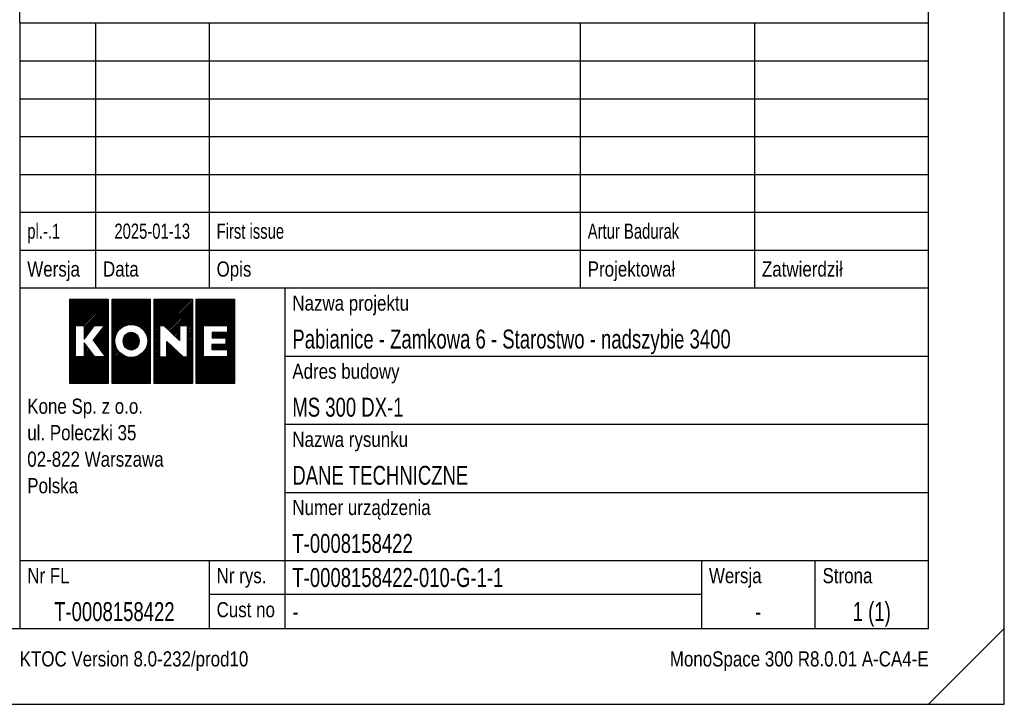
# Model space of a CAD drawing. Header units: millimetres. Extents: x 0 to 420, y 0 to 297.
# Tile 3 of 6: x 290 to 420, y 0 to 90. Entities that reach past the tile are written whole.
import ezdxf
from ezdxf.enums import TextEntityAlignment as Align

# ---------------------------------------------------------------- set-up
doc = ezdxf.new("R2010")
doc.units = ezdxf.units.MM
doc.header["$LTSCALE"] = 0.4
for name, color, linetype in [('CONT_50', 5, 'Continuous'), ('SHEET', 1, 'Continuous'), ('TEXT_35', 2, 'Continuous')]:
    doc.layers.add(name, color=color, linetype=linetype)
doc.styles.add('Text0.7_Arial', font='arial.ttf', dxfattribs={"width": 0.7})

# ---------------------------------------------------------------- blocks, each defined once
blk = doc.blocks.new('Border')
at = {"layer": 'CONT_50', "linetype": 'Continuous'}
blk.add_lwpolyline([(410, 10), (410, 287), (10, 287), (10, 10)], close=True, dxfattribs=at)
at = {"layer": 'SHEET', "linetype": 'Continuous'}
for p, q in [((290, 55), (410, 55)), ((290, 55), (290, 39)), ((325, 55), (325, 10)), ((325, 46), (410, 46)), ((290, 39), (290, 29)), ((325, 37), (410, 37)), ((290, 29), (290, 19)), ((325, 28), (410, 28)), ((290, 19), (410, 19)), ((290, 19), (290, 10)), ((315, 19), (315, 10)), ((380, 19), (380, 10)), ((395, 19), (395, 10)), ((380, 14.5), (315, 14.5)), ((420, 10), (410, 0))]:
    blk.add_line(p, q, dxfattribs=at)
blk.add_lwpolyline([(420, 0), (420, 297), (0, 297), (0, 0)], close=True, dxfattribs=at)
blk = doc.blocks.new('KONE-logo')
at = {"layer": 'SHEET'}
for p, q in [((-14.48, 1.99), (-9.06, 7.41)), ((-14.48, 2.25), (-9.32, 7.41)), ((-14.48, 2.52), (-9.59, 7.41)), ((-14.48, 2.79), (-9.86, 7.41)), ((-14.48, 3.06), (-10.13, 7.41)), ((-14.48, 3.33), (-10.4, 7.41)), ((-14.48, 3.6), (-10.67, 7.41)), ((-14.48, 3.86), (-10.94, 7.41)), ((-14.48, 4.13), (-11.2, 7.41)), ((-14.48, 4.4), (-11.47, 7.41)), ((-14.48, 4.67), (-11.74, 7.41)), ((-14.48, 4.94), (-12.01, 7.41)), ((-14.48, 5.21), (-12.28, 7.41)), ((-14.48, 5.48), (-12.55, 7.41)), ((-14.48, 5.74), (-12.81, 7.41)), ((-14.48, 6.01), (-13.08, 7.41)), ((-14.48, 6.28), (-13.35, 7.41)), ((-14.48, 6.55), (-13.62, 7.41)), ((-14.48, 6.82), (-13.89, 7.41)), ((-14.48, 7.09), (-14.16, 7.41)), ((-14.48, 7.35), (-14.43, 7.41)), ((-14.48, 7.41), (-7.76, 7.41)), ((-14.48, -7.41), (-14.48, 7.41)), ((-13.42, 2.78), (-8.79, 7.41)), ((-13.15, 2.78), (-8.52, 7.41)), ((-12.88, 2.78), (-8.25, 7.41)), ((-12.61, 2.78), (-7.98, 7.41)), ((-12.35, 2.78), (-7.76, 7.36)), ((-12.08, 2.78), (-7.76, 7.09)), ((-7.76, 7.41), (-7.76, -7.41)), ((-7.07, 1.08), (-0.73, 7.41)), ((-7.07, 1.35), (-1, 7.41)), ((-7.07, 1.61), (-1.27, 7.41)), ((-7.07, 1.88), (-1.54, 7.41)), ((-7.07, 2.15), (-1.81, 7.41)), ((-7.07, 2.42), (-2.08, 7.41)), ((-7.07, 2.69), (-2.34, 7.41)), ((-7.07, 2.96), (-2.61, 7.41)), ((-7.07, 3.23), (-2.88, 7.41)), ((-7.07, 3.49), (-3.15, 7.41)), ((-7.07, 3.76), (-3.42, 7.41)), ((-7.07, 4.03), (-3.69, 7.41)), ((-7.07, 4.3), (-3.95, 7.41)), ((-7.07, 4.57), (-4.22, 7.41)), ((-7.07, 4.84), (-4.49, 7.41)), ((-7.07, 5.1), (-4.76, 7.41)), ((-7.07, 5.37), (-5.03, 7.41)), ((-7.07, 5.64), (-5.3, 7.41)), ((-7.07, 5.91), (-5.57, 7.41)), ((-7.07, 6.18), (-5.83, 7.41)), ((-7.07, 6.45), (-6.1, 7.41)), ((-7.07, 6.72), (-6.37, 7.41)), ((-7.07, 6.98), (-6.64, 7.41)), ((-7.07, 7.25), (-6.91, 7.41)), ((-7.07, 7.41), (-0.35, 7.41)), ((-7.07, -7.41), (-7.07, 7.41)), ((-5.6, 2.27), (-0.46, 7.41)), ((-4.87, 2.74), (-0.35, 7.26)), ((-4.45, 2.89), (-0.35, 6.99)), ((-0.35, 7.41), (-0.35, -7.41)), ((0.35, 2.05), (5.71, 7.41)), ((0.35, 2.32), (5.44, 7.41)), ((0.35, 2.59), (5.17, 7.41)), ((0.35, 2.85), (4.91, 7.41)), ((0.35, 3.12), (4.64, 7.41)), ((0.35, 3.39), (4.37, 7.41)), ((0.35, 3.66), (4.1, 7.41)), ((0.35, 3.93), (3.83, 7.41)), ((0.35, 4.2), (3.56, 7.41)), ((0.35, 4.47), (3.29, 7.41)), ((0.35, 4.73), (3.03, 7.41)), ((0.35, 5), (2.76, 7.41)), ((0.35, 5.27), (2.49, 7.41)), ((0.35, 5.54), (2.22, 7.41)), ((0.35, 5.81), (1.95, 7.41)), ((0.35, 6.08), (1.68, 7.41)), ((0.35, 6.34), (1.41, 7.41)), ((0.35, 6.61), (1.15, 7.41)), ((0.35, 6.88), (0.88, 7.41)), ((0.35, 7.15), (0.61, 7.41)), ((0.35, 7.41), (7.07, 7.41)), ((0.35, -7.41), (0.35, 7.41)), ((1.32, 2.75), (5.98, 7.41)), ((1.59, 2.75), (6.25, 7.41)), ((1.86, 2.75), (6.52, 7.41)), ((2.11, 2.74), (6.78, 7.41)), ((2.25, 2.61), (7.05, 7.41)), ((2.39, 2.48), (7.07, 7.16)), ((7.07, 7.41), (7.07, -7.41)), ((7.76, 1.68), (13.5, 7.41)), ((7.76, 1.95), (13.23, 7.41)), ((7.76, 2.21), (12.96, 7.41)), ((7.76, 2.48), (12.69, 7.41)), ((7.76, 2.75), (12.42, 7.41)), ((7.76, 3.02), (12.15, 7.41)), ((7.76, 3.29), (11.89, 7.41)), ((7.76, 3.56), (11.62, 7.41)), ((7.76, 3.83), (11.35, 7.41)), ((7.76, 4.09), (11.08, 7.41)), ((7.76, 4.36), (10.81, 7.41)), ((7.76, 4.63), (10.54, 7.41)), ((7.76, 4.9), (10.27, 7.41)), ((7.76, 5.17), (10.01, 7.41)), ((7.76, 5.44), (9.74, 7.41)), ((7.76, 5.71), (9.47, 7.41)), ((7.76, 5.97), (9.2, 7.41)), ((7.76, 6.24), (8.93, 7.41)), ((7.76, 6.51), (8.66, 7.41)), ((7.76, 6.78), (8.4, 7.41)), ((7.76, 7.05), (8.13, 7.41)), ((7.76, 7.32), (7.86, 7.41)), ((7.76, 7.41), (14.48, 7.41)), ((7.76, -7.41), (7.76, 7.41)), ((9.13, 2.78), (13.77, 7.41)), ((9.4, 2.78), (14.03, 7.41)), ((9.67, 2.78), (14.3, 7.41)), ((9.94, 2.78), (14.48, 7.32)), ((10.21, 2.78), (14.48, 7.06)), ((14.48, 7.41), (14.48, -7.41)), ((-12.01, 2.58), (-7.76, 6.83)), ((-12.01, 2.31), (-7.76, 6.56)), ((-12.01, 2.04), (-7.76, 6.29)), ((-12.01, 1.77), (-7.76, 6.02)), ((-12.01, 1.5), (-7.76, 5.75)), ((-12.01, 1.23), (-7.76, 5.48)), ((-12.01, 0.97), (-7.76, 5.21)), ((-4.11, 2.96), (-0.35, 6.72)), ((-3.82, 2.98), (-0.35, 6.45)), ((-3.55, 2.98), (-0.35, 6.19)), ((-3.3, 2.96), (-0.35, 5.92)), ((-3.08, 2.92), (-0.35, 5.65)), ((-2.86, 2.87), (-0.35, 5.38)), ((2.52, 2.34), (7.07, 6.89)), ((2.66, 2.21), (7.07, 6.62)), ((2.79, 2.08), (7.07, 6.35)), ((2.93, 1.95), (7.07, 6.08)), ((3.07, 1.81), (7.07, 5.82)), ((3.2, 1.68), (7.07, 5.55)), ((3.34, 1.55), (7.07, 5.28)), ((10.48, 2.78), (14.48, 6.79)), ((10.74, 2.78), (14.48, 6.52)), ((11.01, 2.78), (14.48, 6.25)), ((11.28, 2.78), (14.48, 5.98)), ((11.55, 2.78), (14.48, 5.71)), ((11.82, 2.78), (14.48, 5.44)), ((-9.93, 2.78), (-7.76, 4.95)), ((-9.66, 2.78), (-7.76, 4.68)), ((-9.39, 2.78), (-7.76, 4.41)), ((-9.12, 2.78), (-7.76, 4.14)), ((-8.86, 2.78), (-7.76, 3.87)), ((-8.59, 2.78), (-7.76, 3.6)), ((-2.66, 2.8), (-0.35, 5.11)), ((-2.47, 2.72), (-0.35, 4.84)), ((-2.3, 2.63), (-0.35, 4.58)), ((-2.13, 2.53), (-0.35, 4.31)), ((-1.97, 2.42), (-0.35, 4.04)), ((-1.82, 2.3), (-0.35, 3.77)), ((-1.68, 2.17), (-0.35, 3.5)), ((4.81, 2.75), (7.07, 5.01)), ((5.08, 2.75), (7.07, 4.74)), ((5.35, 2.75), (7.07, 4.47)), ((5.62, 2.75), (7.07, 4.2)), ((5.89, 2.75), (7.07, 3.94)), ((6.15, 2.75), (7.07, 3.67)), ((12.09, 2.78), (14.48, 5.18)), ((12.35, 2.78), (14.48, 4.91)), ((12.62, 2.78), (14.48, 4.64)), ((12.89, 2.78), (14.48, 4.37)), ((13.16, 2.78), (14.48, 4.1)), ((13.25, 2.6), (14.48, 3.83)), ((13.25, 2.33), (14.48, 3.57)), ((-14.48, 1.72), (-13.5, 2.69)), ((-14.48, 1.45), (-13.5, 2.43)), ((-14.48, 1.18), (-13.5, 2.16)), ((-14.48, 0.91), (-13.5, 1.89)), ((-13.5, 2.78), (-12.01, 2.78)), ((-13.5, -2.73), (-13.5, 2.78)), ((-12.01, 0.41), (-10.18, 2.78)), ((-12.01, 2.78), (-12.01, 0.41)), ((-8.43, 2.78), (-10.41, 0.21)), ((-10.39, 0.17), (-7.76, 2.8)), ((-10.28, 0.02), (-7.76, 2.53)), ((-10.18, 2.78), (-8.43, 2.78)), ((-10.16, -0.14), (-7.76, 2.26)), ((-10.05, -0.29), (-7.76, 1.99)), ((-9.71, 1.12), (-7.76, 3.07)), ((-8.81, 2.29), (-7.76, 3.34)), ((-7.07, 0.81), (-5.89, 1.98)), ((-1.54, 2.04), (-0.35, 3.23)), ((-1.42, 1.89), (-0.35, 2.96)), ((-1.31, 1.74), (-0.35, 2.7)), ((-1.2, 1.57), (-0.35, 2.43)), ((-1.1, 1.4), (-0.35, 2.16)), ((-1.02, 1.22), (-0.35, 1.89)), ((0.35, 1.78), (1.25, 2.68)), ((0.35, 1.51), (1.25, 2.41)), ((0.35, 1.24), (1.25, 2.14)), ((0.35, 0.97), (1.25, 1.88)), ((1.25, 2.75), (1.25, -2.73)), ((2.1, 2.75), (1.25, 2.75)), ((4.8, 0.13), (2.1, 2.75)), ((3.47, 1.42), (4.8, 2.74)), ((3.61, 1.28), (4.8, 2.48)), ((3.75, 1.15), (4.8, 2.21)), ((3.88, 1.02), (4.8, 1.94)), ((4.8, 2.75), (4.8, 0.13)), ((6.22, 2.75), (4.8, 2.75)), ((6.22, 2.55), (7.07, 3.4)), ((6.22, 2.28), (7.07, 3.13)), ((6.22, 2.01), (7.07, 2.86)), ((6.22, -2.73), (6.22, 2.75)), ((6.22, 1.74), (7.07, 2.59)), ((6.22, 1.48), (7.07, 2.33)), ((6.22, 1.21), (7.07, 2.06)), ((6.22, 0.94), (7.07, 1.79)), ((7.76, 1.41), (9.02, 2.67)), ((7.76, 1.14), (9.02, 2.4)), ((7.76, 0.87), (9.02, 2.13)), ((7.76, 0.6), (9.02, 1.87)), ((9.02, 2.78), (13.25, 2.78)), ((9.02, -2.73), (9.02, 2.78)), ((12.34, 0.62), (14.48, 2.76)), ((12.61, 0.62), (14.48, 2.49)), ((12.88, 0.62), (14.48, 2.22)), ((12.94, 0.41), (14.48, 1.95)), ((13.25, 2.06), (14.48, 3.3)), ((13.25, 1.79), (14.48, 3.03)), ((13.25, 2.78), (13.25, 1.54)), ((-14.48, 0.64), (-13.5, 1.62)), ((-14.48, 0.37), (-13.5, 1.35)), ((-14.48, 0.11), (-13.5, 1.08)), ((-14.48, -0.16), (-13.5, 0.82)), ((-14.48, -0.43), (-13.5, 0.55)), ((-14.48, -0.7), (-13.5, 0.28)), ((-14.48, -0.97), (-13.5, 0.01)), ((-12.01, 0.7), (-11.04, 1.67)), ((-12.01, 0.43), (-11.95, 0.49)), ((-10.41, 0.21), (-8.25, -2.73)), ((-9.93, -0.45), (-7.76, 1.72)), ((-9.82, -0.6), (-7.76, 1.46)), ((-9.71, -0.76), (-7.76, 1.19)), ((-9.59, -0.91), (-7.76, 0.92)), ((-9.48, -1.06), (-7.76, 0.65)), ((-9.36, -1.22), (-7.76, 0.38)), ((-9.25, -1.37), (-7.76, 0.11)), ((-7.07, 0.54), (-6.36, 1.25)), ((-7.07, 0.27), (-6.5, 0.84)), ((-7.07, 0), (-6.57, 0.5)), ((-7.07, -0.27), (-6.6, 0.2)), ((-5.1, 0.09), (-3.58, 1.61)), ((-5.09, -0.17), (-3.36, 1.56)), ((-5.07, 0.39), (-3.85, 1.61)), ((-5.05, -0.39), (-3.16, 1.49)), ((-4.98, -0.6), (-2.99, 1.39)), ((-4.94, 0.79), (-4.22, 1.51)), ((-4.9, -0.78), (-2.84, 1.27)), ((-4.79, -0.94), (-2.71, 1.14)), ((-4.67, -1.09), (-2.6, 0.99)), ((-4.53, -1.22), (-2.5, 0.81)), ((-4.38, -1.33), (-2.42, 0.63)), ((-4.2, -1.42), (-2.36, 0.42)), ((-4, -1.49), (-2.32, 0.18)), ((-0.94, 1.03), (-0.35, 1.62)), ((-0.88, 0.82), (-0.35, 1.35)), ((-0.84, -0.48), (-0.35, 0.01)), ((-0.83, 0.6), (-0.35, 1.09)), ((-0.8, 0.36), (-0.35, 0.82)), ((-0.8, -0.17), (-0.35, 0.28)), ((-0.79, 0.11), (-0.35, 0.55)), ((0.35, 0.71), (1.25, 1.61)), ((0.35, 0.44), (1.25, 1.34)), ((0.35, 0.17), (1.25, 1.07)), ((0.35, -0.1), (1.25, 0.8)), ((0.35, -0.37), (1.25, 0.53)), ((0.35, -0.64), (1.25, 0.27)), ((4.02, 0.89), (4.8, 1.67)), ((4.16, 0.76), (4.8, 1.4)), ((4.29, 0.62), (4.8, 1.13)), ((4.43, 0.49), (4.8, 0.86)), ((4.56, 0.36), (4.8, 0.6)), ((4.7, 0.23), (4.8, 0.33)), ((6.22, 0.67), (7.07, 1.52)), ((6.22, 0.4), (7.07, 1.25)), ((6.22, 0.13), (7.07, 0.98)), ((6.22, -0.14), (7.07, 0.71)), ((6.22, -0.4), (7.07, 0.45)), ((6.22, -0.67), (7.07, 0.18)), ((7.76, 0.34), (9.02, 1.6)), ((7.76, 0.07), (9.02, 1.33)), ((7.76, -0.2), (9.02, 1.06)), ((7.76, -0.47), (9.02, 0.79)), ((7.76, -0.74), (9.02, 0.52)), ((7.76, -1.01), (9.02, 0.25)), ((10.54, 0.7), (11.39, 1.54)), ((10.54, 0.97), (11.12, 1.54)), ((10.54, 1.24), (10.85, 1.54)), ((10.54, 1.51), (10.58, 1.54)), ((10.54, 1.54), (10.54, 0.62)), ((13.25, 1.54), (10.54, 1.54)), ((10.54, 0.62), (12.94, 0.62)), ((10.73, 0.62), (11.66, 1.54)), ((11, 0.62), (11.92, 1.54)), ((11.27, 0.62), (12.19, 1.54)), ((11.54, 0.62), (12.46, 1.54)), ((11.8, 0.62), (12.73, 1.54)), ((12.07, 0.62), (13, 1.54)), ((12.16, -1.44), (14.48, 0.88)), ((12.43, -1.44), (14.48, 0.61)), ((12.7, -1.44), (14.48, 0.34)), ((12.94, 0.14), (14.48, 1.69)), ((12.94, -0.13), (14.48, 1.42)), ((12.94, -0.4), (14.48, 1.15)), ((12.94, 0.62), (12.94, -0.57)), ((12.97, -1.44), (14.48, 0.07)), ((-14.48, -1.24), (-13.5, -0.26)), ((-14.48, -1.51), (-13.5, -0.53)), ((-14.48, -1.77), (-13.5, -0.8)), ((-14.48, -2.04), (-13.5, -1.06)), ((-14.48, -2.31), (-13.5, -1.33)), ((-14.48, -2.58), (-13.5, -1.6)), ((-14.48, -5.26), (-10.9, -1.69)), ((-11.99, -0.23), (-11.99, -2.73)), ((-10.13, -2.73), (-11.99, -0.23)), ((-11.99, -0.35), (-11.93, -0.3)), ((-11.99, -0.62), (-11.82, -0.45)), ((-11.99, -0.89), (-11.71, -0.61)), ((-11.99, -1.16), (-11.59, -0.76)), ((-11.99, -1.42), (-11.48, -0.92)), ((-11.99, -1.69), (-11.36, -1.07)), ((-11.99, -1.96), (-11.25, -1.22)), ((-11.99, -2.23), (-11.13, -1.38)), ((-11.99, -2.5), (-11.02, -1.53)), ((-9.14, -1.53), (-7.76, -0.15)), ((-9.02, -1.68), (-7.76, -0.42)), ((-8.91, -1.84), (-7.76, -0.69)), ((-8.79, -1.99), (-7.76, -0.96)), ((-8.68, -2.15), (-7.76, -1.23)), ((-8.57, -2.3), (-7.76, -1.5)), ((-7.07, -0.53), (-6.6, -0.07)), ((-7.07, -0.8), (-6.58, -0.31)), ((-7.07, -1.07), (-6.54, -0.54)), ((-7.07, -1.34), (-6.48, -0.75)), ((-7.07, -1.61), (-6.41, -0.95)), ((-7.07, -1.88), (-6.34, -1.14)), ((-7.07, -2.14), (-6.25, -1.32)), ((-7.07, -2.41), (-6.15, -1.49)), ((-7.07, -2.68), (-6.04, -1.65)), ((-6.97, -7.41), (-0.35, -0.79)), ((-6.7, -7.41), (-0.35, -1.06)), ((-6.43, -7.41), (-0.35, -1.33)), ((-6.16, -7.41), (-0.35, -1.6)), ((-3.76, -1.52), (-2.32, -0.09)), ((-3.47, -1.5), (-2.38, -0.41)), ((-3.01, -1.31), (-2.6, -0.9)), ((-1.14, -1.32), (-0.35, -0.53)), ((-0.94, -0.85), (-0.35, -0.26)), ((0.35, -0.9), (1.25, 0)), ((0.35, -1.17), (1.25, -0.27)), ((0.35, -1.44), (1.25, -0.54)), ((0.35, -1.71), (1.25, -0.81)), ((0.35, -1.98), (1.25, -1.08)), ((0.35, -2.25), (1.25, -1.35)), ((0.35, -5.2), (4.1, -1.45)), ((0.35, -5.47), (4.24, -1.58)), ((0.35, -2.52), (1.25, -1.61)), ((0.35, -5.74), (4.38, -1.71)), ((2.59, -0.01), (2.59, 0)), ((2.59, 0), (5.45, -2.73)), ((2.59, -2.73), (2.59, 0)), ((2.59, -0.28), (2.73, -0.13)), ((2.59, -0.54), (2.87, -0.27)), ((2.59, -0.81), (3, -0.4)), ((2.59, -1.08), (3.14, -0.53)), ((2.59, -1.35), (3.28, -0.66)), ((2.59, -1.62), (3.42, -0.79)), ((2.59, -1.89), (3.55, -0.92)), ((2.59, -2.15), (3.69, -1.05)), ((2.59, -2.42), (3.83, -1.18)), ((2.59, -2.69), (3.96, -1.31)), ((6.22, -0.94), (7.07, -0.09)), ((6.22, -1.21), (7.07, -0.36)), ((6.22, -1.48), (7.07, -0.63)), ((6.22, -1.75), (7.07, -0.9)), ((6.22, -2.01), (7.07, -1.17)), ((6.22, -2.28), (7.07, -1.43)), ((6.22, -2.55), (7.07, -1.7)), ((7.76, -1.28), (9.02, -0.01)), ((7.76, -1.54), (9.02, -0.28)), ((7.76, -1.81), (9.02, -0.55)), ((7.76, -2.08), (9.02, -0.82)), ((7.76, -2.35), (9.02, -1.09)), ((7.76, -2.62), (9.02, -1.36)), ((7.76, -2.89), (9.02, -1.62)), ((8.61, -7.41), (14.48, -1.54)), ((10.52, -1.21), (11.16, -0.57)), ((10.52, -0.94), (10.89, -0.57)), ((10.52, -0.67), (10.62, -0.57)), ((10.52, -0.57), (10.52, -1.44)), ((12.94, -0.57), (10.52, -0.57)), ((10.52, -1.44), (13.25, -1.44)), ((10.55, -1.44), (11.43, -0.57)), ((10.82, -1.44), (11.69, -0.57)), ((11.09, -1.44), (11.96, -0.57)), ((11.36, -1.44), (12.23, -0.57)), ((11.62, -1.44), (12.5, -0.57)), ((11.89, -1.44), (12.77, -0.57)), ((13.23, -1.44), (14.48, -0.19)), ((13.25, -1.7), (14.48, -0.46)), ((13.25, -1.97), (14.48, -0.73)), ((13.25, -2.23), (14.48, -1)), ((13.25, -2.5), (14.48, -1.27)), ((13.25, -1.44), (13.25, -2.73)), ((-14.48, -5.53), (-10.79, -1.84)), ((-14.48, -2.85), (-13.5, -1.87)), ((-14.48, -5.8), (-10.68, -1.99)), ((-14.48, -3.12), (-13.5, -2.14)), ((-14.48, -6.07), (-10.56, -2.15)), ((-14.48, -6.34), (-10.45, -2.3)), ((-14.48, -3.38), (-13.5, -2.41)), ((-14.48, -6.61), (-10.33, -2.46)), ((-14.48, -6.87), (-10.22, -2.61)), ((-14.48, -3.65), (-13.5, -2.67)), ((-14.48, -7.41), (-9.8, -2.73)), ((-14.48, -7.14), (-10.07, -2.73)), ((-14.48, -5), (-12.21, -2.73)), ((-14.48, -4.73), (-12.48, -2.73)), ((-14.48, -4.46), (-12.75, -2.73)), ((-14.48, -4.19), (-13.02, -2.73)), ((-14.48, -3.92), (-13.29, -2.73)), ((-14.21, -7.41), (-9.53, -2.73)), ((-13.95, -7.41), (-9.26, -2.73)), ((-13.68, -7.41), (-8.99, -2.73)), ((-11.99, -2.73), (-13.5, -2.73)), ((-13.41, -7.41), (-8.72, -2.73)), ((-13.14, -7.41), (-8.46, -2.73)), ((-12.87, -7.41), (-7.76, -2.3)), ((-12.6, -7.41), (-7.76, -2.57)), ((-12.33, -7.41), (-7.76, -2.84)), ((-12.07, -7.41), (-7.76, -3.11)), ((-11.8, -7.41), (-7.76, -3.38)), ((-8.25, -2.73), (-10.13, -2.73)), ((-8.45, -2.46), (-7.76, -1.77)), ((-8.34, -2.61), (-7.76, -2.03)), ((-7.07, -2.95), (-5.92, -1.8)), ((-7.07, -3.22), (-5.79, -1.94)), ((-7.07, -3.49), (-5.65, -2.07)), ((-7.07, -3.76), (-5.51, -2.2)), ((-7.07, -4.02), (-5.36, -2.31)), ((-7.07, -4.29), (-5.19, -2.42)), ((-7.07, -7.25), (-2.3, -2.47)), ((-7.07, -4.56), (-5.02, -2.51)), ((-7.07, -4.83), (-4.84, -2.6)), ((-7.07, -5.1), (-4.64, -2.67)), ((-7.07, -6.98), (-2.77, -2.68)), ((-7.07, -5.37), (-4.44, -2.74)), ((-7.07, -6.71), (-3.14, -2.78)), ((-7.07, -5.63), (-4.22, -2.78)), ((-7.07, -6.44), (-3.45, -2.82)), ((-7.07, -5.9), (-3.98, -2.82)), ((-7.07, -6.17), (-3.73, -2.83)), ((-5.89, -7.41), (-0.35, -1.87)), ((-5.62, -7.41), (-0.35, -2.14)), ((-5.35, -7.41), (-0.35, -2.41)), ((-5.09, -7.41), (-0.35, -2.67)), ((-4.82, -7.41), (-0.35, -2.94)), ((-4.55, -7.41), (-0.35, -3.21)), ((0.35, -6.01), (4.51, -1.84)), ((0.35, -2.78), (1.25, -1.88)), ((0.35, -6.27), (4.65, -1.97)), ((0.35, -6.54), (4.79, -2.1)), ((0.35, -3.05), (1.25, -2.15)), ((0.35, -6.81), (4.93, -2.23)), ((0.35, -7.08), (5.06, -2.36)), ((0.35, -3.32), (1.25, -2.42)), ((0.35, -7.35), (5.2, -2.49)), ((0.35, -3.59), (1.25, -2.69)), ((0.35, -4.93), (2.55, -2.73)), ((0.35, -4.66), (2.28, -2.73)), ((0.35, -4.39), (2.01, -2.73)), ((0.35, -4.13), (1.75, -2.73)), ((0.35, -3.86), (1.48, -2.73)), ((0.55, -7.41), (5.34, -2.63)), ((0.82, -7.41), (5.5, -2.73)), ((1.09, -7.41), (5.77, -2.73)), ((1.25, -2.73), (2.59, -2.73)), ((1.36, -7.41), (6.04, -2.73)), ((1.63, -7.41), (7.07, -1.97)), ((1.89, -7.41), (7.07, -2.24)), ((2.16, -7.41), (7.07, -2.51)), ((2.43, -7.41), (7.07, -2.78)), ((2.7, -7.41), (7.07, -3.04)), ((2.97, -7.41), (7.07, -3.31)), ((5.45, -2.73), (6.22, -2.73)), ((7.76, -3.15), (9.02, -1.89)), ((7.76, -3.42), (9.02, -2.16)), ((7.76, -3.69), (9.02, -2.43)), ((7.76, -3.96), (9.02, -2.7)), ((7.76, -7.18), (12.22, -2.73)), ((7.76, -6.91), (11.95, -2.73)), ((7.76, -6.65), (11.68, -2.73)), ((7.76, -6.38), (11.41, -2.73)), ((7.76, -6.11), (11.14, -2.73)), ((7.76, -5.84), (10.87, -2.73)), ((7.76, -5.57), (10.61, -2.73)), ((7.76, -5.3), (10.34, -2.73)), ((7.76, -5.03), (10.07, -2.73)), ((7.76, -4.77), (9.8, -2.73)), ((7.76, -4.5), (9.53, -2.73)), ((7.76, -4.23), (9.26, -2.73)), ((7.8, -7.41), (12.49, -2.73)), ((8.07, -7.41), (12.75, -2.73)), ((8.34, -7.41), (13.02, -2.73)), ((8.88, -7.41), (14.48, -1.8)), ((13.25, -2.73), (9.02, -2.73)), ((9.14, -7.41), (14.48, -2.07)), ((9.41, -7.41), (14.48, -2.34)), ((9.68, -7.41), (14.48, -2.61)), ((9.95, -7.41), (14.48, -2.88)), ((10.22, -7.41), (14.48, -3.15)), ((10.49, -7.41), (14.48, -3.42)), ((-11.53, -7.41), (-7.76, -3.65)), ((-11.26, -7.41), (-7.76, -3.91)), ((-10.99, -7.41), (-7.76, -4.18)), ((-10.72, -7.41), (-7.76, -4.45)), ((-10.46, -7.41), (-7.76, -4.72)), ((-10.19, -7.41), (-7.76, -4.99)), ((-4.28, -7.41), (-0.35, -3.48)), ((-4.01, -7.41), (-0.35, -3.75)), ((-3.74, -7.41), (-0.35, -4.02)), ((-3.47, -7.41), (-0.35, -4.28)), ((-3.21, -7.41), (-0.35, -4.55)), ((-2.94, -7.41), (-0.35, -4.82)), ((-2.67, -7.41), (-0.35, -5.09)), ((3.24, -7.41), (7.07, -3.58)), ((3.51, -7.41), (7.07, -3.85)), ((3.77, -7.41), (7.07, -4.12)), ((4.04, -7.41), (7.07, -4.39)), ((4.31, -7.41), (7.07, -4.66)), ((4.58, -7.41), (7.07, -4.92)), ((4.85, -7.41), (7.07, -5.19)), ((10.75, -7.41), (14.48, -3.68)), ((11.02, -7.41), (14.48, -3.95)), ((11.29, -7.41), (14.48, -4.22)), ((11.56, -7.41), (14.48, -4.49)), ((11.83, -7.41), (14.48, -4.76)), ((12.1, -7.41), (14.48, -5.03)), ((-9.92, -7.41), (-7.76, -5.26)), ((-9.65, -7.41), (-7.76, -5.52)), ((-9.38, -7.41), (-7.76, -5.79)), ((-9.11, -7.41), (-7.76, -6.06)), ((-8.84, -7.41), (-7.76, -6.33)), ((-8.58, -7.41), (-7.76, -6.6)), ((-8.31, -7.41), (-7.76, -6.87)), ((-2.4, -7.41), (-0.35, -5.36)), ((-2.13, -7.41), (-0.35, -5.63)), ((-1.86, -7.41), (-0.35, -5.9)), ((-1.6, -7.41), (-0.35, -6.16)), ((-1.33, -7.41), (-0.35, -6.43)), ((-1.06, -7.41), (-0.35, -6.7)), ((5.12, -7.41), (7.07, -5.46)), ((5.39, -7.41), (7.07, -5.73)), ((5.65, -7.41), (7.07, -6)), ((5.92, -7.41), (7.07, -6.27)), ((6.19, -7.41), (7.07, -6.53)), ((6.46, -7.41), (7.07, -6.8)), ((12.37, -7.41), (14.48, -5.29)), ((12.63, -7.41), (14.48, -5.56)), ((12.9, -7.41), (14.48, -5.83)), ((13.17, -7.41), (14.48, -6.1)), ((13.44, -7.41), (14.48, -6.37)), ((13.71, -7.41), (14.48, -6.64)), ((13.98, -7.41), (14.48, -6.91)), ((-7.76, -7.41), (-14.48, -7.41)), ((-8.04, -7.41), (-7.76, -7.14)), ((-7.77, -7.41), (-7.76, -7.4)), ((-0.35, -7.41), (-7.07, -7.41)), ((-0.79, -7.41), (-0.35, -6.97)), ((-0.52, -7.41), (-0.35, -7.24)), ((7.07, -7.41), (0.35, -7.41)), ((6.73, -7.41), (7.07, -7.07)), ((7, -7.41), (7.07, -7.34)), ((14.48, -7.41), (7.76, -7.41)), ((14.24, -7.41), (14.48, -7.17))]:
    blk.add_line(p, q, dxfattribs=at)
for centre, major_axis, ratio in [((-3.69, 0.08), (2.91, 0), 1), ((-3.71, 0.05), (0, 1.57), 0.887556)]:
    blk.add_ellipse(centre, major_axis=major_axis, ratio=ratio, dxfattribs=at)
blk = doc.blocks.new('Logo_KONE_A3')
at = {"xscale": 0.75, "yscale": 0.75, "zscale": 0.75}
blk.add_blockref('KONE-logo', (0, 0), dxfattribs=at)
blk = doc.blocks.new('Border1_A1_0')
at = {"layer": 'TEXT_35', "color": 2, "style": 'Text0.7_Arial', "width": 0.7}
for tag, p in [('{DWG_PROJECTNAME}', (326, 47)), ('{BORDER_SITEADDRESS}', (326, 38)), ('{BORDER_DRAWINGTITLE}', (326, 29)), ('{ELEVATORNUMBERLIST@}', (326, 20)), ('{BORDER_DRAWINGNAME}', (326, 15.5)), ('{BORDER_CUSTOMREFERENCENBR$}', (326, 11))]:
    blk.add_attdef(tag, p, '', height=2.5, dxfattribs=at)
for tag, p in [('{BORDER_FLNUMBER}', (302.5, 11)), ('{BORDER_ISSUE}', (387.5, 11)), ('{BORDER_PAGENUMBER}', (402.5, 11))]:
    blk.add_attdef(tag, text='', height=2.5, dxfattribs=at).set_placement(p, align=Align.CENTER)
blk = doc.blocks.new('Revision_Border1_A1_0')
at = {"layer": 'TEXT_35', "style": 'Text0.7_Arial', "width": 0.7}
for tag, p in [('{BORDER_VERSIO6}', (291, 87.5)), ('{BORDER_DESCRIPTION6}', (316, 87.5)), ('{BORDER_DESIGNED6}', (365, 87.5)), ('{BORDER_APPROVED6}', (388, 87.5)), ('{BORDER_VERSIO5}', (291, 82.5)), ('{BORDER_DESCRIPTION5}', (316, 82.5)), ('{BORDER_DESIGNED5}', (365, 82.5)), ('{BORDER_APPROVED5}', (388, 82.5)), ('{BORDER_VERSIO4}', (291, 77.5)), ('{BORDER_DESCRIPTION4}', (316, 77.5)), ('{BORDER_DESIGNED4}', (365, 77.5)), ('{BORDER_APPROVED4}', (388, 77.5)), ('{BORDER_VERSIO3}', (291, 72.5)), ('{BORDER_DESCRIPTION3}', (316, 72.5)), ('{BORDER_DESIGNED3}', (365, 72.5)), ('{BORDER_APPROVED3}', (388, 72.5)), ('{BORDER_VERSIO2}', (291, 67.5)), ('{BORDER_DESCRIPTION2}', (316, 67.5)), ('{BORDER_DESIGNED2}', (365, 67.5)), ('{BORDER_APPROVED2}', (388, 67.5)), ('{BORDER_VERSIO1}', (291, 62.5)), ('{BORDER_DESCRIPTION1}', (316, 62.5)), ('{BORDER_DESIGNED1}', (365, 62.5)), ('{BORDER_APPROVED1}', (388, 62.5))]:
    blk.add_attdef(tag, text='', height=2, dxfattribs=at).set_placement(p, align=Align.MIDDLE_LEFT)
for tag, p in [('{BORDER_DATE6}', (307.5, 87.5)), ('{BORDER_DATE5}', (307.5, 82.5)), ('{BORDER_DATE4}', (307.5, 77.5)), ('{BORDER_DATE3}', (307.5, 72.5)), ('{BORDER_DATE2}', (307.5, 67.5)), ('{BORDER_DATE1}', (307.5, 62.5))]:
    blk.add_attdef(tag, text='', height=2, dxfattribs=at).set_placement(p, align=Align.MIDDLE_CENTER)

msp = doc.modelspace()

# ---------------------------------------------------------------- linework, layer by layer
at = {"layer": 'SHEET', "linetype": 'Continuous'}
for p, q in [((290, 90), (290, 115)), ((290, 90), (290, 55)), ((290, 90), (410, 90)), ((290, 90), (410, 90)), ((300, 90), (300, 55)), ((315, 90), (315, 55)), ((364, 90), (364, 55)), ((387, 90), (387, 55)), ((290, 85), (410, 85)), ((290, 80), (410, 80)), ((290, 75), (410, 75)), ((290, 70), (410, 70)), ((290, 65), (410, 65)), ((290, 60), (410, 60)), ((290, 55), (410, 55))]:
    msp.add_line(p, q, dxfattribs=at)

# ---------------------------------------------------------------- block references
at = {"layer": 'SHEET'}
for name, p in [('Border', (0, 0)), ('Logo_KONE_A3', (307.5, 47.94))]:
    msp.add_blockref(name, p, dxfattribs=at)
for name, values in [('Revision_Border1_A1_0', {'{BORDER_DESIGNED1}': 'Artur Badurak', '{BORDER_DESCRIPTION1}': 'First issue', '{BORDER_DATE1}': '2025-01-13', '{BORDER_VERSIO1}': 'pl.-.1'}), ('Border1_A1_0', {'{BORDER_CUSTOMREFERENCENBR$}': '-', '{BORDER_PAGENUMBER}': '1 (1)', '{BORDER_ISSUE}': '-', '{BORDER_DRAWINGNAME}': 'T-0008158422-010-G-1-1', '{BORDER_FLNUMBER}': 'T-0008158422', '{ELEVATORNUMBERLIST@}': 'T-0008158422', '{BORDER_DRAWINGTITLE}': 'DANE TECHNICZNE', '{BORDER_SITEADDRESS}': 'MS 300 DX-1', '{DWG_PROJECTNAME}': 'Pabianice - Zamkowa 6 - Starostwo - nadszybie 3400'})]:
    msp.add_blockref(name, (0, 0), dxfattribs=at).add_auto_attribs(values)

# ---------------------------------------------------------------- texts
at = {"layer": 'TEXT_35', "style": 'Text0.7_Arial', "width": 0.8}
for s, p in [('Wersja', (291, 57.5)), ('Opis', (316, 57.5)), ('Projektował', (365, 57.5)), ('Zatwierdził', (388, 57.5)), ('Data', (301, 57.5))]:
    msp.add_text(s, height=2, dxfattribs=at).set_placement(p, align=Align.MIDDLE_LEFT)
for s, p in [('Nazwa projektu', (326, 54)), ('Adres budowy', (326, 45)), ('Kone Sp. z o.o.', (291, 40.38)), ('ul. Poleczki 35', (291, 36.88)), ('Nazwa rysunku', (326, 36)), ('02-822 Warszawa', (291, 33.38)), ('Polska', (291, 29.88)), ('Numer urządzenia', (326, 27)), ('Nr FL', (291, 18)), ('Nr rys.', (316, 18)), ('Wersja', (381, 18)), ('Strona', (396, 18)), ('Cust no', (316, 13.5))]:
    msp.add_text(s, height=2, dxfattribs=at).set_placement(p, align=Align.TOP_LEFT)
msp.add_text('KTOC Version 8.0-232/prod10', height=2, dxfattribs=at).set_placement((290, 5))
msp.add_text('MonoSpace 300 R8.0.01 A-CA4-E', height=2, dxfattribs=at).set_placement((410, 5), align=Align.RIGHT)

doc.saveas('drawing.dxf')
